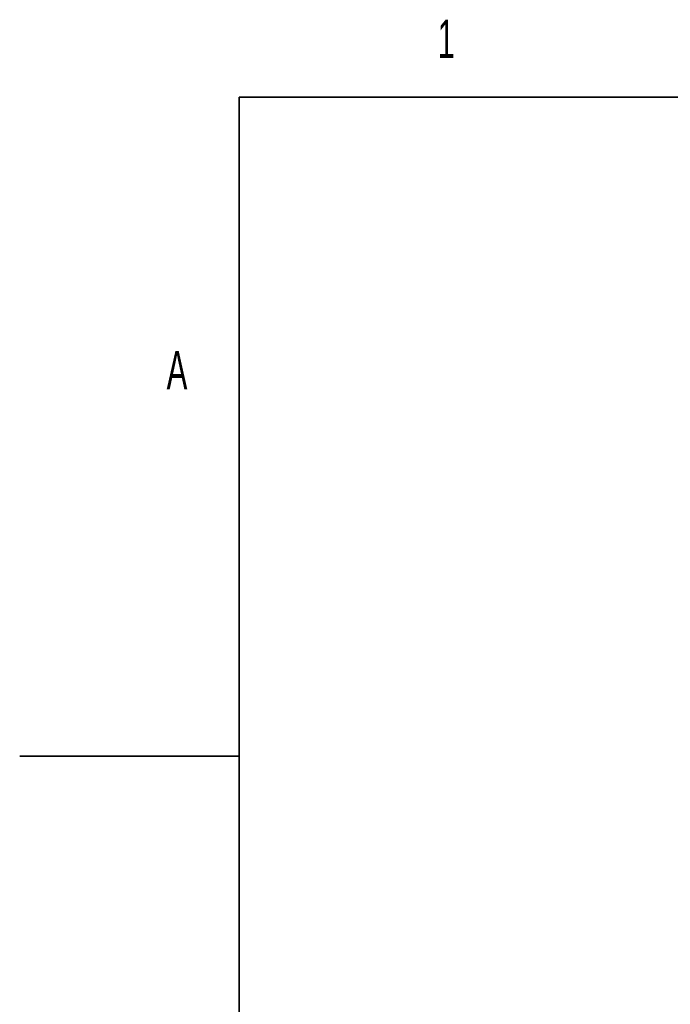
# Model space of a CAD drawing. Header units: millimetres. Extents: x 0 to 11920, y 0 to 8400.
# Tile 20 of 66: x 0 to 1185, y 6548 to 8341. Entities that reach past the tile are written whole.
import ezdxf

# ---------------------------------------------------------------- set-up
doc = ezdxf.new("R2010")
doc.units = ezdxf.units.MM
doc.header["$LTSCALE"] = 20
doc.styles.add('SLDTEXTSTYLE0', font='TXT', dxfattribs={"width": 0.605})

msp = doc.modelspace()

# ---------------------------------------------------------------- linework, layer by layer
at = {"color": 7, "linetype": 'Continuous', "lineweight": 35}
for p, q in [((400, 200), (400, 8200)), ((11720, 8200), (400, 8200)), ((0, 7000), (400, 7000))]:
    msp.add_line(p, q, dxfattribs=at)

# ---------------------------------------------------------------- texts
at = {"color": 7, "linetype": 'Continuous', "lineweight": 0, "char_height": 70, "attachment_point": 1, "style": 'SLDTEXTSTYLE0'}
for s, insert in [('1', (760.97, 8341.37)), ('A', (267.6, 7738.18))]:
    msp.add_mtext(s, dxfattribs=dict(at, insert=insert))

doc.saveas('drawing.dxf')
